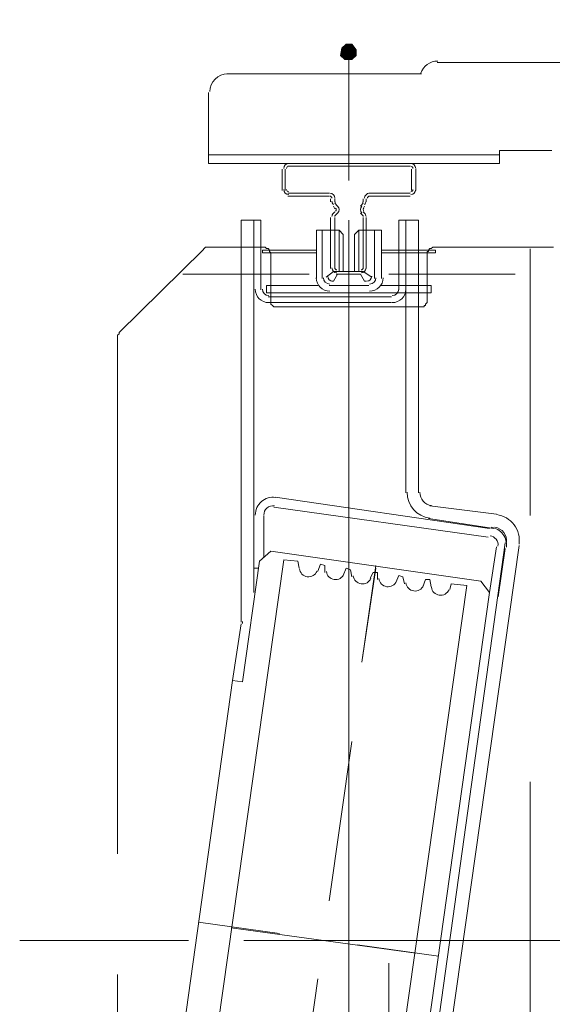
# Model space of a CAD drawing. Header units: millimetres. Extents: x 204754 to 499005, y -178579 to -103222.
# Tile 45 of 178: x 220632 to 220872, y -124980 to -124536. Entities that reach past the tile are written whole.
import ezdxf

# ---------------------------------------------------------------- set-up
doc = ezdxf.new("R2010")
doc.units = ezdxf.units.MM
doc.header["$MEASUREMENT"] = 0
doc.linetypes.add('Przerywana', pattern=[240, 120, -120])
doc.layers.get('0').update_dxf_attribs({"color": 252, "lineweight": 5})
for name, color, linetype, lineweight in [('Nowe_820-G Rysunki Obrazki_Nr_pióra__1', 252, 'Continuous', 5), ('Nowe_820-G Rysunki Obrazki_Nr_pióra__161', 252, 'Continuous', 5), ('Nowe_Nowe_220(1)-A Ściany zewnętrzne_Nr_pióra__103', 252, 'Continuous', 5)]:
    doc.layers.add(name, color=color, linetype=linetype, lineweight=lineweight)

# ---------------------------------------------------------------- blocks, each defined once
blk = doc.blocks.new('podkład 20251118')
at = {"layer": 'Nowe_820-G Rysunki Obrazki_Nr_pióra__1', "linetype": 'Continuous', "lineweight": 5}
for points in [[(220780.8, -124551.18), (220779.52, -124547.34), (220777.6, -124549.26)], [(220782.07, -124547.34), (220779.52, -124547.34), (220780.8, -124551.18)], [(220783.99, -124549.9), (220782.07, -124547.34), (220780.8, -124551.18)], [(220777.6, -124549.26), (220776.96, -124552.46), (220780.8, -124551.18)], [(220776.96, -124552.46), (220778.88, -124554.37), (220780.8, -124551.18)], [(220778.88, -124554.37), (220782.07, -124554.37), (220780.8, -124551.18)], [(220780.8, -124551.18), (220783.99, -124552.46), (220783.99, -124549.9)], [(220782.07, -124554.37), (220783.99, -124552.46), (220780.8, -124551.18)]]:
    blk.add_hatch(color=252, dxfattribs=at).paths.add_polyline_path(points)
at = {"layer": 'Nowe_820-G Rysunki Obrazki_Nr_pióra__161', "color": 252, "linetype": 'Continuous', "lineweight": 5}
for p, q in [((220779.52, -124547.34), (220777.6, -124549.26)), ((220780.8, -124551.18), (220779.52, -124547.34)), ((220779.52, -124547.34), (220782.07, -124547.34)), ((220780.8, -124551.18), (220779.52, -124547.34)), ((220782.07, -124547.34), (220780.8, -124551.18)), ((220782.07, -124547.34), (220780.8, -124551.18)), ((220783.99, -124549.9), (220782.07, -124547.34)), ((220777.6, -124549.26), (220776.96, -124552.46)), ((220776.96, -124552.46), (220780.8, -124551.18)), ((220776.96, -124552.46), (220780.8, -124551.18)), ((220777.6, -124549.26), (220780.8, -124551.18)), ((220780.8, -124551.18), (220777.6, -124549.26)), ((220780.8, -124551.18), (220778.88, -124554.37)), ((220780.8, -124551.18), (220778.88, -124554.37)), ((220783.99, -124549.9), (220780.8, -124551.18)), ((220780.8, -124551.18), (220783.99, -124549.9)), ((220782.07, -124554.37), (220780.8, -124551.18)), ((220782.07, -124554.37), (220780.8, -124551.18)), ((220780.8, -124551.18), (220783.99, -124552.46)), ((220780.8, -124551.18), (220783.99, -124552.46)), ((220780.8, -124551.18), (220780.8, -124608.73)), ((220783.99, -124552.46), (220783.99, -124549.9)), ((220778.88, -124554.37), (220776.96, -124552.46)), ((220778.88, -124554.37), (220782.07, -124554.37)), ((220783.99, -124552.46), (220782.07, -124554.37)), ((220933.64, -124555.65), (220820.45, -124555.65)), ((220725.8, -124560.77), (220813.41, -124560.77)), ((220780.8, -124601.06), (220780.8, -124560.77)), ((220717.48, -124601.06), (220717.48, -124569.08)), ((220848.59, -124601.06), (220848.59, -124595.3)), ((220848.59, -124595.3), (220872.25, -124595.3)), ((220717.48, -124597.22), (220848.59, -124597.22)), ((220717.48, -124601.06), (220848.59, -124601.06)), ((220753.3, -124601.06), (220808.3, -124601.06)), ((220750.74, -124603.62), (220750.74, -124613.21)), ((220752.02, -124603.62), (220752.02, -124613.21)), ((220753.3, -124602.34), (220808.3, -124602.34)), ((220808.93, -124603.62), (220808.93, -124613.21)), ((220810.85, -124603.62), (220810.85, -124613.21)), ((220753.3, -124614.49), (220771.84, -124614.49)), ((220753.3, -124615.77), (220771.84, -124615.77)), ((220772.48, -124617.05), (220772.48, -124618.33)), ((220774.4, -124617.05), (220774.4, -124618.33)), ((220787.19, -124617.05), (220787.19, -124618.33)), ((220788.47, -124617.05), (220788.47, -124618.33)), ((220808.3, -124614.49), (220789.75, -124614.49)), ((220808.3, -124615.77), (220789.75, -124615.77)), ((220773.76, -124620.25), (220774.4, -124621.53)), ((220774.4, -124622.8), (220773.76, -124623.44)), ((220774.4, -124618.97), (220775.68, -124620.25)), ((220787.19, -124618.97), (220785.91, -124620.25)), ((220787.83, -124620.25), (220787.19, -124621.53)), ((220787.19, -124622.8), (220787.83, -124623.44)), ((220732.19, -124626.64), (220741.14, -124626.64)), ((220732.19, -124807.63), (220732.19, -124626.64)), ((220737.95, -124794.2), (220737.95, -124626.64)), ((220741.14, -124626.64), (220741.14, -124657.98)), ((220772.48, -124625.36), (220772.48, -124648.39)), ((220775.68, -124623.44), (220774.4, -124624.72)), ((220774.4, -124625.36), (220774.4, -124648.39)), ((220780.8, -124626.64), (220780.8, -124645.19)), ((220785.91, -124623.44), (220787.19, -124624.72)), ((220787.19, -124625.36), (220787.19, -124648.39)), ((220788.47, -124625.36), (220788.47, -124648.39)), ((220803.18, -124626.64), (220812.13, -124626.64)), ((220803.18, -124657.98), (220803.18, -124626.64)), ((220806.38, -124626.64), (220806.38, -124749.43)), ((220812.13, -124626.64), (220812.13, -124749.43)), ((220776.32, -124631.12), (220766.09, -124631.12)), ((220766.09, -124652.86), (220766.09, -124631.12)), ((220768.64, -124641.99), (220768.64, -124631.12)), ((220768.64, -124652.86), (220768.64, -124631.12)), ((220776.32, -124649.66), (220776.32, -124631.12)), ((220778.24, -124633.04), (220776.32, -124631.12)), ((220785.27, -124631.12), (220783.35, -124633.04)), ((220785.27, -124649.66), (220785.27, -124631.12)), ((220792.31, -124631.12), (220785.27, -124631.12)), ((220792.31, -124641.99), (220792.31, -124631.12)), ((220795.5, -124631.12), (220792.31, -124631.12)), ((220792.31, -124652.86), (220792.31, -124631.12)), ((220795.5, -124652.86), (220795.5, -124631.12)), ((220778.24, -124649.66), (220778.24, -124633.04)), ((220783.35, -124649.66), (220783.35, -124633.04)), ((220714.92, -124640.07), (220677.19, -124677.16)), ((220715.56, -124639.43), (220714.92, -124640.07)), ((220716.2, -124638.79), (220715.56, -124639.43)), ((220716.84, -124638.79), (220716.2, -124638.79)), ((220742.42, -124638.79), (220716.84, -124638.79)), ((220741.78, -124640.07), (220766.09, -124640.07)), ((220741.78, -124640.07), (220741.78, -124641.35)), ((220743.06, -124638.79), (220742.42, -124638.79)), ((220743.7, -124639.43), (220743.06, -124638.79)), ((220744.34, -124639.43), (220743.7, -124639.43)), ((220744.98, -124640.07), (220744.34, -124639.43)), ((220744.98, -124640.71), (220744.98, -124640.07)), ((220745.62, -124641.35), (220744.98, -124640.71)), ((220819.81, -124640.07), (220795.5, -124640.07)), ((220816.61, -124640.71), (220815.97, -124640.71)), ((220815.97, -124640.71), (220815.97, -124641.35)), ((220817.25, -124639.43), (220816.61, -124640.07)), ((220816.61, -124640.07), (220816.61, -124640.71)), ((220817.89, -124639.43), (220817.25, -124639.43)), ((220818.53, -124638.79), (220817.89, -124639.43)), ((220819.17, -124638.79), (220818.53, -124638.79)), ((220871.61, -124638.79), (220819.17, -124638.79)), ((220819.81, -124641.35), (220819.81, -124640.07)), ((220872.25, -124638.79), (220871.61, -124638.79)), ((220872.89, -124638.79), (220872.25, -124638.79)), ((220741.78, -124641.35), (220766.09, -124641.35)), ((220745.62, -124641.99), (220745.62, -124641.35)), ((220745.62, -124663.1), (220745.62, -124641.99)), ((220768.64, -124652.22), (220768.64, -124643.91)), ((220780.8, -124645.19), (220780.8, -124716.82)), ((220792.31, -124652.22), (220792.31, -124643.91)), ((220819.81, -124641.35), (220795.5, -124641.35)), ((220815.97, -124641.35), (220815.97, -124641.99)), ((220815.97, -124641.99), (220815.97, -124663.1)), ((220773.76, -124649.66), (220770.56, -124652.22)), ((220773.76, -124649.66), (220778.24, -124649.66)), ((220785.91, -124649.66), (220775.04, -124649.66)), ((220787.19, -124649.66), (220783.35, -124649.66)), ((220787.19, -124649.66), (220791.03, -124652.22)), ((220705.97, -124650.94), (220762.89, -124650.94)), ((220705.97, -124650.94), (220762.89, -124650.94)), ((220773.76, -124654.14), (220773.12, -124654.14)), ((220775.68, -124650.94), (220773.76, -124654.14)), ((220785.91, -124650.94), (220775.04, -124650.94)), ((220785.91, -124650.94), (220775.68, -124650.94)), ((220785.91, -124650.94), (220787.83, -124654.14)), ((220787.83, -124654.14), (220788.47, -124654.14)), ((220798.7, -124650.94), (220855.62, -124650.94)), ((220798.7, -124650.94), (220855.62, -124650.94)), ((220766.73, -124656.06), (220743.7, -124656.06)), ((220743.7, -124659.26), (220743.7, -124656.06)), ((220789.75, -124656.06), (220771.84, -124656.06)), ((220772.48, -124656.06), (220788.47, -124656.06)), ((220817.89, -124656.06), (220794.87, -124656.06)), ((220817.89, -124659.26), (220817.89, -124656.06)), ((220817.89, -124659.26), (220743.7, -124659.26)), ((220744.34, -124661.18), (220799.98, -124661.18)), ((220745.62, -124663.73), (220745.62, -124663.1)), ((220780.8, -124663.1), (220780.8, -124698.91)), ((220815.97, -124663.1), (220815.97, -124663.73)), ((220744.34, -124663.73), (220799.98, -124663.73)), ((220745.62, -124664.37), (220745.62, -124663.73)), ((220746.26, -124665.01), (220745.62, -124664.37)), ((220746.9, -124665.65), (220746.26, -124665.01)), ((220747.54, -124665.65), (220746.9, -124665.65)), ((220748.18, -124665.65), (220747.54, -124665.65)), ((220812.77, -124665.65), (220748.18, -124665.65)), ((220813.41, -124665.65), (220812.77, -124665.65)), ((220814.05, -124665.65), (220813.41, -124665.65)), ((220814.69, -124665.65), (220814.05, -124665.65)), ((220815.33, -124665.01), (220814.69, -124665.01)), ((220814.69, -124665.01), (220814.69, -124665.65)), ((220815.97, -124663.73), (220815.33, -124664.37)), ((220815.33, -124664.37), (220815.33, -124665.01)), ((220677.19, -124677.8), (220676.55, -124678.44)), ((220676.55, -124678.44), (220676.55, -124679.08)), ((220676.55, -124679.08), (220676.55, -124679.72)), ((220676.55, -124679.72), (220676.55, -124911.87)), ((220677.19, -124677.16), (220677.19, -124677.8)), ((220780.8, -124716.82), (220780.8, -124753.27)), ((220844.11, -124765.42), (220747.54, -124751.35)), ((220843.47, -124769.26), (220746.9, -124755.83)), ((220780.8, -124753.27), (220780.8, -124824.9)), ((220817.25, -124755.19), (220847.31, -124759.03)), ((220737.95, -124759.66), (220737.95, -124783.33)), ((220742.42, -124759.66), (220742.42, -124778.21)), ((220816.61, -124760.94), (220846.03, -124765.42)), ((220780.8, -124771.18), (220780.8, -124806.99)), ((220851.14, -124771.82), (220806.38, -125092.86)), ((220857.54, -124773.1), (220812.13, -125093.5)), ((220844.11, -124794.2), (220847.31, -124773.73)), ((220745.62, -124775.65), (220740.5, -124780.13)), ((220745.62, -124775.65), (220840.27, -124789.08)), ((220847.95, -124796.12), (220851.14, -124774.37)), ((220751.38, -124779.49), (220704.69, -125110.13)), ((220732.83, -124834.49), (220740.5, -124780.13)), ((220751.38, -124779.49), (220757.77, -124780.13)), ((220758.41, -124783.33), (220757.77, -124780.13)), ((220766.73, -124784.61), (220768, -124781.41)), ((220768, -124781.41), (220769.92, -124782.05)), ((220769.92, -124785.25), (220769.92, -124782.05)), ((220792.95, -124782.05), (220786.55, -124825.54)), ((220737.95, -124783.33), (220739.87, -124783.33)), ((220778.24, -124786.53), (220779.52, -124783.33)), ((220779.52, -124783.33), (220781.43, -124783.97)), ((220782.07, -124787.16), (220781.43, -124783.97)), ((220786.55, -124825.54), (220792.95, -124783.33)), ((220790.39, -124787.8), (220791.67, -124785.25)), ((220791.67, -124785.25), (220793.59, -124785.25)), ((220793.59, -124788.44), (220793.59, -124785.25)), ((220801.9, -124789.72), (220803.18, -124786.53)), ((220803.18, -124786.53), (220805.1, -124787.16)), ((220805.74, -124790.36), (220805.1, -124787.16)), ((220833.88, -124791), (220787.19, -125121.64)), ((220814.05, -124791.64), (220815.33, -124788.44)), ((220815.33, -124788.44), (220817.25, -124788.44)), ((220817.89, -124791.64), (220817.25, -124788.44)), ((220826.2, -124792.92), (220826.84, -124790.36)), ((220826.84, -124790.36), (220833.88, -124791)), ((220840.27, -124789.08), (220844.11, -124794.2)), ((220798.06, -125121.64), (220844.11, -124794.2)), ((220728.35, -124833.85), (220732.19, -124808.27)), ((220780.8, -124824.9), (220780.8, -124860.71)), ((220697.66, -125051.93), (220728.35, -124833.85)), ((220728.35, -124833.85), (220732.83, -124834.49)), ((220782.07, -124861.35), (220771.84, -124932.98)), ((220771.84, -124932.98), (220782.07, -124861.35)), ((220780.8, -124860.71), (220780.8, -124932.98)), ((220780.8, -124879.26), (220780.8, -124915.07)), ((220780.8, -124932.98), (220780.8, -124968.79)), ((220749.46, -124947.69), (220713, -124942.57)), ((220727.71, -124945.13), (220810.85, -124956.64)), ((220632.42, -124950.89), (220708.53, -124950.89)), ((220775.68, -124950.89), (220733.47, -124950.89)), ((220744.98, -124950.89), (220816.61, -124950.89)), ((220854.34, -124950.89), (220812.13, -124950.89)), ((220852.42, -124950.89), (220929.17, -124950.89)), ((220821.09, -124957.92), (220784.63, -124952.8)), ((220798.7, -125033.39), (220798.7, -124961.12)), ((220676.55, -124966.23), (220676.55, -125200.3)), ((220766.73, -124968.15), (220756.49, -125039.78)), ((220756.49, -125039.78), (220766.73, -124968.15)), ((220780.8, -124968.79), (220780.8, -125041.06))]:
    blk.add_line(p, q, dxfattribs=at)
for centre, radius, start, end in [((220820.77, -124563.01), 8, 90.0196, 161.7525), ((220726.12, -124568.76), 7.99, 90, 180), ((220753.62, -124603.3), 2.24, 90, 180), ((220808.62, -124603.3), 2.24, 0, 90), ((220753.6, -124603.29), 0.942, 134.4439, 180.2524), ((220753.62, -124603.3), 0.959, 90.1742, 135.1296), ((220808.61, -124603.3), 0.96, 0.0464, 89.9536), ((220753.62, -124612.89), 2.24, 180, 270), ((220753.62, -124612.89), 0.96, 180.0469, 269.9531), ((220808.62, -124612.89), 2.24, 270, 0), ((220808.61, -124612.89), 0.96, 270.0469, 359.9531), ((220772.16, -124616.73), 2.24, 0, 90), ((220772.16, -124616.73), 0.96, 0.0469, 89.9531), ((220775.36, -124618.01), 2.24, 180.019, 224.974), ((220775.34, -124618.01), 0.942, 179.7476, 225.5561), ((220786.25, -124618.01), 0.942, 314.4439, 0.2524), ((220786.23, -124618.01), 2.24, 315.026, 359.981), ((220790.07, -124616.73), 2.24, 90, 180), ((220790.07, -124616.73), 0.96, 90.0469, 179.9531), ((220774.08, -124621.85), 0.958, 315.0467, 44.9533), ((220774.08, -124621.85), 2.24, 315, 45), ((220788.15, -124621.85), 2.24, 135, 225), ((220788.14, -124621.85), 0.951, 134.6403, 225.3597), ((220775.36, -124625.04), 2.24, 135.026, 179.981), ((220775.34, -124625.04), 0.942, 134.4439, 180.2524), ((220786.25, -124625.04), 0.942, 359.7476, 45.5561), ((220786.23, -124625.04), 2.24, 0.019, 44.974), ((220775.36, -124648.07), 2.24, 180, 270), ((220775.36, -124648.07), 0.96, 180.0464, 269.9536), ((220786.23, -124648.07), 2.24, 270, 0), ((220786.23, -124648.07), 0.96, 270.0469, 359.9531), ((220772.16, -124652.54), 6.08, 180, 270), ((220772.16, -124652.54), 2.88, 180, 270), ((220773.44, -124651.9), 2.24, 180, 270), ((220788.79, -124651.9), 2.24, 270, 0), ((220790.07, -124652.54), 6.08, 270, 0), ((220790.07, -124652.54), 2.88, 270, 360), ((220744.66, -124657.66), 6.08, 180, 270), ((220744.66, -124657.66), 2.88, 180, 270), ((220800.3, -124657.66), 6.08, 270, 0), ((220800.3, -124657.66), 2.88, 270, 0), ((220746.58, -124759.34), 7.99, 81.9523, 131.0139), ((220818.85, -124749.11), 11.83, 180.0037, 262.0054), ((220818.85, -124749.11), 6.08, 180.0104, 262.0228), ((220746.58, -124759.34), 7.99, 130.9888, 180.0013), ((220746.6, -124759.35), 4.18, 131.1509, 179.9173), ((220746.59, -124759.37), 4.18, 82.1267, 130.882), ((220845.71, -124770.85), 11.83, 351.9867, 81.9867), ((220843.79, -124772.77), 7.99, 351.9594, 82.0182), ((220845.7, -124770.86), 6.08, 352.035, 81.9322), ((220843.78, -124772.79), 4.17, 352.1467, 81.8835), ((220762.57, -124783.01), 4.15, 186.9759, 261.9994), ((220762.57, -124783), 4.16, 261.9717, 336.9344), ((220774.72, -124784.29), 4.15, 186.9759, 261.9994), ((220774.72, -124784.29), 4.15, 261.8914, 337.0147), ((220786.87, -124786.2), 4.15, 187.0077, 262.0537), ((220786.87, -124786.21), 4.15, 261.9901, 336.9754), ((220798.38, -124787.49), 4.15, 186.9759, 261.9994), ((220798.39, -124787.49), 4.15, 261.8914, 337.0147), ((220810.53, -124789.41), 4.15, 186.9759, 261.9994), ((220810.53, -124789.4), 4.16, 261.9717, 336.9344), ((220822.04, -124791.32), 4.16, 187.0176, 262.0439), ((220822.05, -124791.33), 4.15, 261.9096, 337.0559), ((220726.35, -124807.29), 6.48, 352.2843, 359.8006)]:
    blk.add_arc(centre, radius, start, end, dxfattribs=at)
at = {"layer": 'Nowe_Nowe_220(1)-A Ściany zewnętrzne_Nr_pióra__103', "color": 252, "linetype": 'Przerywana', "lineweight": 5}
blk.add_line((220862.47, -126199.52), (220862.47, -123884.52), dxfattribs=at)

msp = doc.modelspace()

# ---------------------------------------------------------------- block references
msp.add_blockref('podkład 20251118', (0, 0))

doc.saveas('drawing.dxf')
